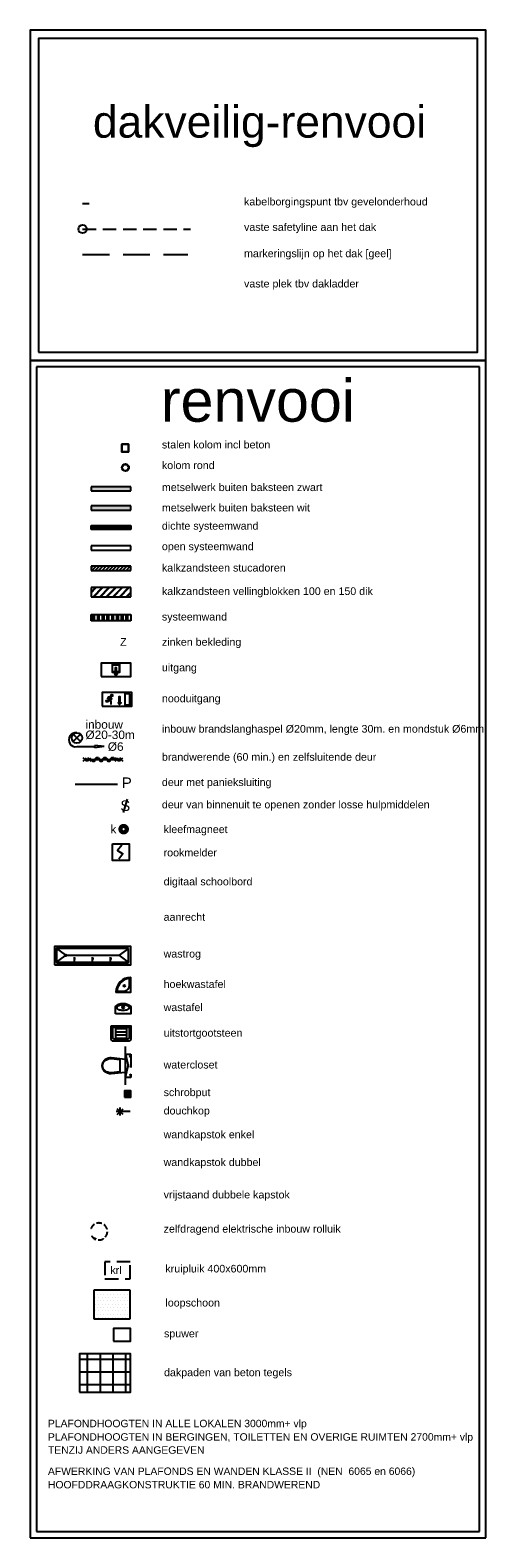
# Model space of a CAD drawing. Header units: millimetres. Extents: x -44892 to 336761, y 18766 to 182901.
# Tile 1 of 35: x -44892 to -33927, y 18766 to 54331. Entities that reach past the tile are written whole.
import ezdxf
from ezdxf.enums import TextEntityAlignment as Align

# ---------------------------------------------------------------- set-up
doc = ezdxf.new("R2010")
doc.units = ezdxf.units.MM
doc.header["$LTSCALE"] = 100
doc.linetypes.add('DASHED2', pattern=[9.525, 6.35, -3.175])
doc.linetypes.add('HIDDEN2', pattern=[4.7625, 3.175, -1.5875])
for name, color, linetype in [('AL74----_Sanitair-Alg-Az', 1, 'Continuous'), ('Alg-Text-Az', 1, 'Continuous'), ('Beveilig-Alg-Az', 1, 'Continuous'), ('Beveilig-Alg-Txt', 2, 'Continuous'), ('bib', 9, 'Continuous'), ('BiKoz-Draai-Az', 8, 'Continuous'), ('BiKoz-Hout-Drs', 2, 'Continuous'), ('BiWand-Alg-Arc', 8, 'Continuous'), ('BiWand-Bakst-Drs', 3, 'Continuous'), ('BiWand-Kalkzst-Drs', 3, 'Continuous'), ('BiWand-Syst-Drs', 3, 'Continuous'), ('BuWand-Alg-Arc', 8, 'Continuous'), ('BuWand-Bakst-Drs', 3, 'Continuous'), ('Construct-Beton-Drs', 4, 'Continuous'), ('Construct-Staal-Drs', 4, 'Continuous'), ('DakAfw-Alg-Arc', 8, 'Continuous'), ('DakAfw-Alg-Az', 8, 'Continuous'), ('InrSanit-Alg-Az', 1, 'Continuous'), ('nieuw uitzet', 6, 'Continuous'), ('VloerAfw-Alg-Arc', 8, 'Continuous'), ('VloerAfw-Hard-Az', 1, 'Continuous'), ('VloerAfw-Hard-Drs', 1, 'Continuous')]:
    doc.layers.add(name, color=color, linetype=linetype)
doc.styles.add('BOS', font='arial.ttf')
doc.styles.add('FUTURA', font='arial.ttf')
doc.styles.add('GBB_ISOP', font='arial.ttf')

# ---------------------------------------------------------------- blocks, each defined once
blk = doc.blocks.new('douche-kop')
for p, q in [((0, 0), (329, 0)), ((301, -67), (167, 67)), ((167, -67), (301, 67)), ((234, -95), (234, 95))]:
    blk.add_line(p, q)
blk = doc.blocks.new('nooduitgang')
blk.add_hatch(color=256).paths.add_polyline_path([(58, -78), (58, 70), (70, 70), (70, -78), (99, -78), (64, -123), (28, -78)])
for points in [[(-350, -160), (350, -160), (350, 160), (-350, 160)], [(58, -78), (58, 70), (70, 70), (70, -78), (99, -78), (64, -123), (28, -78)], [(305, 132), (187, 132), (187, -129), (305, -129)]]:
    blk.add_lwpolyline(points, close=True)
blk.add_lwpolyline([(-257, -49), (-207, -49), (-188, -18), (-146, -45), (-146, -104), (-134, -104), (-134, -38), (-172, -15), (-150, 21), (-127, 7), (-121, 17), (-143, 31), (-131, 50, 0.414214), (-135, 67), (-135, 67, 0.414214), (-152, 63), (-157, 55), (-202, 55), (-222, 25), (-212, 18), (-196, 43), (-164, 43), (-214, -37), (-257, -37)], format="xyb", close=True)
blk.add_circle((-121, 90), 22.3)
blk = doc.blocks.new('uitgang')
for points in [[(-40, -46), (-80, -46), (-80, 114), (80, 114), (80, -46), (30, -46), (30, -56), (90, -56), (90, 124), (-90, 124), (-90, -56), (-40, -56)], [(-6, -95), (-6, 54), (6, 54), (6, -95), (35, -95), (0, -140), (-35, -95)]]:
    blk.add_hatch(color=256).paths.add_polyline_path(points)
for points in [[(-350, -160), (350, -160), (350, 160), (-350, 160)], [(-40, -46), (-80, -46), (-80, 114), (80, 114), (80, -46), (30, -46), (30, -56), (90, -56), (90, 124), (-90, 124), (-90, -56), (-40, -56)], [(-6, -95), (-6, 54), (6, 54), (6, -95), (35, -95), (0, -140), (-35, -95)]]:
    blk.add_lwpolyline(points, close=True)
blk = doc.blocks.new('renvooi')
at = {"layer": 'BuWand-Alg-Arc'}
for color, points in [(256, [(1439, 23340), (1439, 23240), (2373, 23240), (2373, 23340)]), (254, [(1439, 22886), (1439, 22786), (2373, 22786), (2373, 22886)])]:
    blk.add_hatch(color=color, dxfattribs=at).paths.add_polyline_path(points)
h = blk.add_hatch(dxfattribs=at)
h.set_pattern_fill('ANSI31', color=253, scale=18, style=0)
h.set_pattern_definition([(45, (44337.555, 6266.21), (-40.41115, 40.41115), [])])
h.paths.add_polyline_path([(1439, 21362), (1439, 21462), (2373, 21462), (2373, 21362)])
h = blk.add_hatch(dxfattribs=at)
h.set_pattern_fill('METSW', color=253, scale=2, style=0)
h.set_pattern_definition([(45, (44337.56, 6266.21), (-77.78175, 77.78175), []), (45, (44337.56, 6281.21), (-77.78175, 77.78175), [])])
h.paths.add_polyline_path([(2373, 20745), (2373, 20960), (1439, 20960), (1439, 20745)])
at = {"layer": 'DakAfw-Alg-Arc'}
h = blk.add_hatch(dxfattribs=at)
h.set_pattern_fill('_USER', color=1, scale=300, style=0, double=1, pattern_type=0)
h.set_pattern_definition([(0, (1164.84, 1983.7), (0, 300), []), (90, (1164.84, 1983.7), (-300, 2e-14), [])])
h.paths.add_polyline_path([(1165, 1984), (2365, 1984), (2365, 2884), (1165, 2884)])
at = {"layer": 'AL74----_Sanitair-Alg-Az', "color": 8}
for p, q in [((623, 12447), (825, 12299)), ((623, 12127), (825, 12275)), ((862, 12287), (2104, 12287)), ((2323, 12447), (2104, 12287)), ((2323, 12127), (2104, 12287))]:
    blk.add_line(p, q, dxfattribs=at)
at = {"layer": 'AL74----_Sanitair-Alg-Az'}
for p, q in [((623, 12111), (2323, 12111)), ((2011, 10581), (2011, 10301)), ((2011, 10556), (2274, 10556)), ((2011, 10481), (2274, 10481)), ((2011, 10407), (2274, 10407)), ((2011, 10332), (2274, 10332)), ((2274, 10581), (2274, 10301))]:
    blk.add_line(p, q, dxfattribs=at)
at = {"layer": 'AL74----_Sanitair-Alg-Az', "color": 4}
for p, q in [((1022, 12212), (1074, 12212)), ((1048, 12127), (1048, 12244)), ((1447, 12212), (1499, 12212)), ((1473, 12127), (1473, 12244)), ((1872, 12212), (1924, 12212)), ((1898, 12127), (1898, 12244))]:
    blk.add_line(p, q, dxfattribs=at)
at = {"layer": 'AL74----_Sanitair-Alg-Az', "linetype": 'HIDDEN2'}
for p, q in [((2253, 9407), (2373, 9957)), ((2253, 9957), (2373, 9407))]:
    blk.add_line(p, q, dxfattribs=at)
at = {"layer": 'AL74----_Sanitair-Alg-Az'}
for points in [[(573, 12061), (2373, 12061), (2373, 12497), (573, 12497)], [(2323, 12447), (623, 12447), (623, 12127), (2323, 12127)], [(2111, 11111), (2136, 11117), (2164, 11121), (2193, 11122), (2221, 11121), (2249, 11117), (2274, 11111), (2296, 11103), (2313, 11093), (2325, 11080), (2332, 11067), (2335, 11053), (2332, 11039), (2325, 11026), (2313, 11013), (2296, 11003), (2274, 10995), (2249, 10989), (2221, 10985), (2193, 10984), (2164, 10985), (2136, 10989), (2111, 10995), (2089, 11003), (2072, 11013), (2060, 11026), (2053, 11039), (2051, 11053), (2053, 11067), (2060, 11080), (2072, 11093), (2089, 11103), (2089, 11103)], [(1913, 10621), (2373, 10621), (2373, 10581), (1913, 10581)]]:
    blk.add_lwpolyline(points, close=True, dxfattribs=at)
for points in [[(2013, 10903), (2013, 11078, -0.416667), (2373, 11078), (2373, 10903)], [(1911, 9512, -0.081247), (1832, 9526, -0.091257), (1767, 9563, -0.103849), (1722, 9620, -0.114925), (1708, 9682, -0.114925), (1722, 9745, -0.103849), (1767, 9802, -0.091257), (1832, 9839, -0.081247), (1911, 9852), (2113, 9831), (2113, 9534)]]:
    blk.add_lwpolyline(points, format="xyb", close=True, dxfattribs=at)
for points in [[(2373, 10581), (2373, 10311, -0.414214), (2323, 10261), (1963, 10261, -0.414214), (1913, 10311), (1913, 10581)], [(2333, 10581), (2333, 10351, -0.414214), (2283, 10301), (2003, 10301, -0.414214), (1953, 10351), (1953, 10581)], [(2253, 9831), (1913, 9867, 0.08399), (1827, 9853, 0.091257), (1757, 9813, 0.103849), (1709, 9751, 0.114925), (1693, 9682, 0.114925), (1709, 9613, 0.103849), (1757, 9551, 0.091257), (1827, 9512, 0.08399), (1913, 9497), (2253, 9533)]]:
    blk.add_lwpolyline(points, format="xyb", dxfattribs=at)
at = {"layer": 'AL74----_Sanitair-Alg-Az', "linetype": 'HIDDEN2'}
blk.add_lwpolyline([(2253, 9957), (2373, 9957), (2373, 9407), (2253, 9407)], close=True, dxfattribs=at)
at = {"layer": 'AL74----_Sanitair-Alg-Az', "color": 8}
blk.add_circle((842, 12287), 20, dxfattribs=at)
at = {"layer": 'AL74----_Sanitair-Alg-Az'}
blk.add_circle((2193, 11058), 25, dxfattribs=at)
at = {"layer": 'Alg-Text-Az', "color": 2}
for p, q in [((10753, 26317), (0, 26317)), ((0, 26317), (0, -1455)), ((10603, 26167), (150, 26167)), ((150, 26167), (150, -1305)), ((10603, -1305), (10603, 26167)), ((10753, -1455), (10753, 26317)), ((150, -1305), (10603, -1305)), ((0, -1455), (10753, -1455))]:
    blk.add_line(p, q, dxfattribs=at)
for points in [[(0, 26317), (10753, 26317), (10753, 34110), (0, 34110)], [(200, 26517), (10553, 26517), (10553, 33910), (200, 33910)]]:
    blk.add_lwpolyline(points, close=True, dxfattribs=at)
at = {"layer": 'Beveilig-Alg-Az'}
for p, q in [((1018, 17499), (1190, 17327)), ((1018, 17327), (1190, 17499)), ((1104, 17208), (1528, 17208)), ((1528, 17178), (1528, 17238)), ((1747, 17208), (1528, 17238)), ((1747, 17208), (1528, 17178)), ((1288, 16908), (2150, 16908))]:
    blk.add_line(p, q, dxfattribs=at)
for points in [[(1247, 16949), (1329, 16867)], [(1249, 16869), (1328, 16948)], [(1352, 16949), (1434, 16867)], [(1354, 16869), (1433, 16948)], [(2004, 16949), (2085, 16867)], [(2005, 16869), (2084, 16948)], [(2109, 16949), (2190, 16867)], [(2110, 16869), (2189, 16948)], [(2165, 14881), (2065, 14756), (2190, 14681), (2090, 14556)]]:
    blk.add_lwpolyline(points, dxfattribs=at)
blk.add_lwpolyline([(1448, 16908, 1), (1539, 16908, -1), (1629, 16908, 1), (1720, 16908, -1), (1810, 16908, 1), (1901, 16908, -1), (1991, 16908)], format="xyb", dxfattribs=at)
at = {"layer": 'Beveilig-Alg-Az', "const_width": 100}
blk.add_lwpolyline([(2131, 15262, -1), (2281, 15262, -1)], format="xyb", close=True, dxfattribs=at)
at = {"layer": 'Beveilig-Alg-Az'}
blk.add_lwpolyline([(1940, 14919), (2340, 14919), (2340, 14519), (1940, 14519)], close=True, dxfattribs=at)
blk.add_circle((1104, 17413), 122, dxfattribs=at)
blk.add_arc((1077, 17371), 165, 80.6472, 279.3528, dxfattribs=at)
at = {"layer": 'Beveilig-Alg-Txt', "color": 3}
blk.add_line((1066, 16324), (2065, 16324), dxfattribs=at)
at = {"layer": 'Beveilig-Alg-Txt'}
blk.add_line((2292, 15972), (2198, 15658), dxfattribs=at)
at = {"layer": 'BiKoz-Draai-Az'}
blk.add_lwpolyline([(1451, 5669, 0, 75, 0), (1552, 5582, 75, 75, 0)], format="xyseb", dxfattribs=at)
at = {"layer": 'BiKoz-Draai-Az', "linetype": 'HIDDEN2', "ltscale": 0.4}
blk.add_arc((1623, 5772), 200, 211.3867, 163.6722, dxfattribs=at)
at = {"layer": 'BiKoz-Hout-Drs'}
for p, q in [((2373, 21944), (1439, 21944)), ((1439, 21944), (1439, 21844)), ((1439, 21844), (2373, 21844)), ((2373, 21844), (2373, 21944)), ((2253, 9232), (2253, 10132))]:
    blk.add_line(p, q, dxfattribs=at)
at = {"layer": 'BiWand-Alg-Arc'}
for p, q in [((1539, 22327), (1439, 22427)), ((1523, 22427), (1439, 22342)), ((1467, 22427), (1439, 22399)), ((1580, 22427), (1480, 22327)), ((1595, 22327), (1495, 22427)), ((1636, 22427), (1536, 22327)), ((1652, 22327), (1552, 22427)), ((1693, 22427), (1593, 22327)), ((1709, 22327), (1609, 22427)), ((1750, 22427), (1650, 22327)), ((1765, 22327), (1665, 22427)), ((1806, 22427), (1706, 22327)), ((1822, 22327), (1722, 22427)), ((1863, 22427), (1763, 22327)), ((1878, 22327), (1778, 22427)), ((1919, 22427), (1819, 22327)), ((1935, 22327), (1835, 22427)), ((1976, 22427), (1876, 22327)), ((1991, 22327), (1891, 22427)), ((2032, 22427), (1932, 22327)), ((2048, 22327), (1948, 22427)), ((2089, 22427), (1989, 22327)), ((2105, 22327), (2005, 22427)), ((2146, 22427), (2046, 22327)), ((2161, 22327), (2061, 22427)), ((2202, 22427), (2102, 22327)), ((2218, 22327), (2118, 22427)), ((2259, 22427), (2159, 22327)), ((2274, 22327), (2174, 22427)), ((2315, 22427), (2215, 22327)), ((2331, 22327), (2231, 22427)), ((2372, 22427), (2272, 22327)), ((2373, 22341), (2287, 22427)), ((2373, 22398), (2344, 22427)), ((1482, 22327), (1439, 22370)), ((2373, 22371), (2328, 22327)), ((1474, 20326), (1474, 20176)), ((1480, 20326), (1480, 20176)), ((1486, 20326), (1486, 20176)), ((1492, 20326), (1492, 20176)), ((1499, 20326), (1499, 20176)), ((1505, 20326), (1505, 20176)), ((1511, 20326), (1511, 20176)), ((1586, 20326), (1586, 20176)), ((1592, 20326), (1592, 20176)), ((1599, 20326), (1599, 20176)), ((1605, 20326), (1605, 20176)), ((1611, 20326), (1611, 20176)), ((1617, 20326), (1617, 20176)), ((1624, 20326), (1624, 20176)), ((1699, 20326), (1699, 20176)), ((1705, 20326), (1705, 20176)), ((1711, 20326), (1711, 20176)), ((1717, 20326), (1717, 20176)), ((1724, 20326), (1724, 20176)), ((1730, 20326), (1730, 20176)), ((1736, 20326), (1736, 20176)), ((1811, 20326), (1811, 20176)), ((1817, 20326), (1817, 20176)), ((1824, 20326), (1824, 20176)), ((1830, 20326), (1830, 20176)), ((1836, 20326), (1836, 20176)), ((1842, 20326), (1842, 20176)), ((1849, 20326), (1849, 20176)), ((1924, 20326), (1924, 20176)), ((1930, 20326), (1930, 20176)), ((1936, 20326), (1936, 20176)), ((1942, 20326), (1942, 20176)), ((1949, 20326), (1949, 20176)), ((1955, 20326), (1955, 20176)), ((1961, 20326), (1961, 20176)), ((2036, 20326), (2036, 20176)), ((2042, 20326), (2042, 20176)), ((2049, 20326), (2049, 20176)), ((2055, 20326), (2055, 20176)), ((2061, 20326), (2061, 20176)), ((2067, 20326), (2067, 20176)), ((2074, 20326), (2074, 20176)), ((2149, 20326), (2149, 20176)), ((2155, 20326), (2155, 20176)), ((2161, 20326), (2161, 20176)), ((2167, 20326), (2167, 20176)), ((2174, 20326), (2174, 20176)), ((2180, 20326), (2180, 20176)), ((2186, 20326), (2186, 20176)), ((2261, 20326), (2261, 20176)), ((2267, 20326), (2267, 20176)), ((2274, 20326), (2274, 20176)), ((2280, 20326), (2280, 20176)), ((2286, 20326), (2286, 20176)), ((2292, 20326), (2292, 20176)), ((2299, 20326), (2299, 20176))]:
    blk.add_line(p, q, dxfattribs=at)
at = {"layer": 'BiWand-Bakst-Drs'}
blk.add_lwpolyline([(1965, 3184), (2365, 3184), (2365, 3484), (1965, 3484)], close=True, dxfattribs=at)
at = {"layer": 'BiWand-Kalkzst-Drs'}
for p, q in [((2373, 21462), (1439, 21462)), ((1439, 21462), (1439, 21362)), ((1439, 21362), (2373, 21362)), ((2373, 21362), (2373, 21462)), ((2373, 20960), (1439, 20960)), ((1439, 20960), (1439, 20745)), ((1439, 20745), (2373, 20745)), ((2373, 20745), (2373, 20960))]:
    blk.add_line(p, q, dxfattribs=at)
at = {"layer": 'BiWand-Syst-Drs'}
for p, q in [((1439, 20176), (1439, 20326)), ((1439, 20326), (2373, 20326)), ((2373, 20326), (2373, 20176)), ((2373, 20176), (1439, 20176))]:
    blk.add_line(p, q, dxfattribs=at)
at = {"layer": 'BuWand-Bakst-Drs'}
for p, q in [((2373, 23340), (1439, 23340)), ((1439, 23340), (1439, 23240)), ((1439, 23240), (2373, 23240)), ((2373, 23240), (2373, 23340)), ((2373, 22886), (1439, 22886)), ((1439, 22886), (1439, 22786)), ((1439, 22786), (2373, 22786)), ((2373, 22786), (2373, 22886))]:
    blk.add_line(p, q, dxfattribs=at)
at = {"layer": 'Construct-Beton-Drs', "color": 6}
blk.add_line((1239, 30022), (1394, 30022), dxfattribs=at)
at = {"layer": 'Construct-Beton-Drs', "linetype": 'DASHED2'}
blk.add_line((1239, 28814), (3723, 28814), dxfattribs=at)
at = {"layer": 'Construct-Beton-Drs', "color": 4, "linetype": 'HIDDEN2'}
blk.add_lwpolyline([(1239, 29418), (1239, 29418), (3785, 29418), (3785, 29418)], dxfattribs=at)
at = {"layer": 'Construct-Beton-Drs', "color": 4}
blk.add_circle((1239, 29418), 100, dxfattribs=at)
at = {"layer": 'Construct-Staal-Drs'}
for points in [[(2317, 24342), (2167, 24342, 0.414214), (2152, 24327), (2152, 24177, 0.414214), (2167, 24162), (2317, 24162, 0.414214), (2332, 24177), (2332, 24327, 0.414214)], [(2317, 24332), (2167, 24332, 0.414214), (2162, 24327), (2162, 24177, 0.414214), (2167, 24172), (2317, 24172, 0.414214), (2322, 24177), (2322, 24327, 0.414214)]]:
    blk.add_lwpolyline(points, format="xyb", close=True, dxfattribs=at)
for radius in [84.2, 74.2]:
    blk.add_circle((2248, 23792), radius, dxfattribs=at)
at = {"layer": 'DakAfw-Alg-Az', "color": 1}
blk.add_lwpolyline([(1165, 1984), (2365, 1984), (2365, 2884), (1165, 2884)], close=True, dxfattribs=at)
at = {"layer": 'InrSanit-Alg-Az'}
for points in [[(2368, 11766, 0.405749), (2023, 11421, 0.418465), (2028, 11416), (2373, 11416), (2373, 11761, 0.418465)], [(2052, 11470, 0.464153), (2077, 11441), (2198, 11441, 0.414214), (2348, 11591), (2348, 11712, 0.464153), (2318, 11737, 0.319198)]]:
    blk.add_lwpolyline(points, format="xyb", close=True, dxfattribs=at)
blk.add_circle((2223, 11566), 20, dxfattribs=at)
at = {"layer": 'nieuw uitzet'}
for p, q in [((1439, 22327), (1439, 22427)), ((1439, 22427), (2373, 22427)), ((2373, 22427), (2373, 22327)), ((1439, 22327), (1439, 22327)), ((2373, 22327), (1439, 22327))]:
    blk.add_line(p, q, dxfattribs=at)
at = {"layer": 'VloerAfw-Alg-Arc', "color": 1, "linetype": 'HIDDEN2'}
for p, q in [((2364, 5056), (1764, 5056)), ((1764, 5056), (1764, 4656)), ((2364, 4656), (2364, 5056)), ((1764, 4656), (2364, 4656))]:
    blk.add_line(p, q, dxfattribs=at)
at = {"layer": 'VloerAfw-Alg-Arc', "color": 2}
for p, q in [((1501, 4296), (1501, 4296)), ((1541, 4376), (1541, 4376)), ((1580, 4296), (1580, 4296)), ((1620, 4376), (1620, 4376)), ((1660, 4296), (1660, 4296)), ((1699, 4376), (1699, 4376)), ((1739, 4296), (1739, 4296)), ((1779, 4376), (1779, 4376)), ((1819, 4296), (1819, 4296)), ((1858, 4376), (1858, 4376)), ((1898, 4296), (1898, 4296)), ((1938, 4376), (1938, 4376)), ((1977, 4296), (1977, 4296)), ((2017, 4376), (2017, 4376)), ((2057, 4296), (2057, 4296)), ((2096, 4376), (2096, 4376)), ((2136, 4296), (2136, 4296)), ((2176, 4376), (2176, 4376)), ((2215, 4296), (2215, 4296)), ((2255, 4376), (2255, 4376)), ((2295, 4296), (2295, 4296)), ((2334, 4376), (2334, 4376)), ((1501, 4138), (1501, 4138)), ((1501, 3979), (1501, 3979)), ((1541, 4217), (1541, 4217)), ((1541, 4058), (1541, 4058)), ((1580, 4138), (1580, 4138)), ((1580, 3979), (1580, 3979)), ((1620, 4217), (1620, 4217)), ((1620, 4058), (1620, 4058)), ((1660, 4138), (1660, 4138)), ((1660, 3979), (1660, 3979)), ((1699, 4217), (1699, 4217)), ((1699, 4058), (1699, 4058)), ((1739, 4138), (1739, 4138)), ((1739, 3979), (1739, 3979)), ((1779, 4217), (1779, 4217)), ((1779, 4058), (1779, 4058)), ((1819, 4138), (1819, 4138)), ((1819, 3979), (1819, 3979)), ((1858, 4217), (1858, 4217)), ((1858, 4058), (1858, 4058)), ((1898, 4138), (1898, 4138)), ((1898, 3979), (1898, 3979)), ((1938, 4217), (1938, 4217)), ((1938, 4058), (1938, 4058)), ((1977, 4138), (1977, 4138)), ((1977, 3979), (1977, 3979)), ((2017, 4217), (2017, 4217)), ((2017, 4058), (2017, 4058)), ((2057, 4138), (2057, 4138)), ((2057, 3979), (2057, 3979)), ((2096, 4217), (2096, 4217)), ((2096, 4058), (2096, 4058)), ((2136, 4138), (2136, 4138)), ((2136, 3979), (2136, 3979)), ((2176, 4217), (2176, 4217)), ((2176, 4058), (2176, 4058)), ((2215, 4138), (2215, 4138)), ((2215, 3979), (2215, 3979)), ((2255, 4217), (2255, 4217)), ((2255, 4058), (2255, 4058)), ((2295, 4138), (2295, 4138)), ((2295, 3979), (2295, 3979)), ((2334, 4217), (2334, 4217)), ((2334, 4058), (2334, 4058)), ((1501, 3820), (1501, 3820)), ((1541, 3899), (1541, 3899)), ((1541, 3741), (1541, 3741)), ((1580, 3820), (1580, 3820)), ((1620, 3899), (1620, 3899)), ((1620, 3741), (1620, 3741)), ((1660, 3820), (1660, 3820)), ((1699, 3899), (1699, 3899)), ((1699, 3741), (1699, 3741)), ((1739, 3820), (1739, 3820)), ((1779, 3899), (1779, 3899)), ((1779, 3741), (1779, 3741)), ((1819, 3820), (1819, 3820)), ((1858, 3899), (1858, 3899)), ((1858, 3741), (1858, 3741)), ((1898, 3820), (1898, 3820)), ((1938, 3899), (1938, 3899)), ((1938, 3741), (1938, 3741)), ((1977, 3820), (1977, 3820)), ((2017, 3899), (2017, 3899)), ((2017, 3741), (2017, 3741)), ((2057, 3820), (2057, 3820)), ((2096, 3899), (2096, 3899)), ((2096, 3741), (2096, 3741)), ((2136, 3820), (2136, 3820)), ((2176, 3899), (2176, 3899)), ((2176, 3741), (2176, 3741)), ((2215, 3820), (2215, 3820)), ((2255, 3899), (2255, 3899)), ((2255, 3741), (2255, 3741)), ((2295, 3820), (2295, 3820)), ((2334, 3899), (2334, 3899)), ((2334, 3741), (2334, 3741))]:
    blk.add_line(p, q, dxfattribs=at)
at = {"layer": 'VloerAfw-Hard-Az'}
for p, q in [((2260, 8939), (2260, 9089)), ((2298, 9089), (2298, 8939)), ((2335, 8939), (2335, 9089))]:
    blk.add_line(p, q, dxfattribs=at)
blk.add_lwpolyline([(2223, 8939), (2373, 8939), (2373, 9089), (2223, 9089)], close=True, dxfattribs=at)
at = {"layer": 'VloerAfw-Hard-Drs'}
for p, q in [((2364, 4385), (1499, 4385)), ((1499, 4385), (1499, 3713)), ((2364, 3713), (2364, 4385)), ((1499, 3713), (2364, 3713))]:
    blk.add_line(p, q, dxfattribs=at)
at = {"layer": 'bib'}
for name, p in [('uitgang', (2023, 19021)), ('nooduitgang', (2046, 18323))]:
    blk.add_blockref(name, p, dxfattribs=at)
at = {"layer": 'bib', "xscale": -1}
blk.add_blockref('douche-kop', (2358, 8601), dxfattribs=at)
at = {"layer": 'Alg-Text-Az', "color": 4, "style": 'FUTURA'}
for s, height, p in [('dakveilig-renvooi', 750, (1481, 31574)), ('renvooi', 1000, (3084, 24873))]:
    blk.add_text(s, height=height, dxfattribs=at).set_placement(p)
at = {"layer": 'Alg-Text-Az', "color": 2, "style": 'BOS'}
for s, height, p in [('kabelborgingspunt tbv gevelonderhoud', 180, (5047, 29975)), ('vaste safetyline aan het dak', 180, (5047, 29375)), ('markeringslijn op het dak [geel]', 180, (5047, 28754)), ('vaste plek tbv dakladder', 180, (5047, 28040)), ('stalen kolom incl beton', 180, (3109, 24243)), ('kolom rond', 180, (3109, 23756)), ('metselwerk buiten baksteen zwart ', 180, (3109, 23237)), ('metselwerk buiten baksteen wit', 180, (3109, 22756)), ('dichte systeemwand ', 180, (3109, 22327)), ('open systeemwand', 180, (3109, 21843)), ('kalkzandsteen stucadoren', 180, (3109, 21339)), ('kalkzandsteen vellingblokken 100 en 150 dik', 180, (3110, 20786)), ('systeemwand', 180, (3109, 20184)), ('Z', 180, (2123, 19588)), ('zinken bekleding', 180, (3109, 19588)), ('uitgang', 180, (3109, 18985)), ('nooduitgang', 180, (3109, 18256)), ('inbouw brandslanghaspel %%C20mm, lengte 30m. en mondstuk %%C6mm.', 180, (3109, 17539)), ('brandwerende (60 min.) en zelfsluitende deur', 180, (3109, 16876)), ('deur met panieksluiting', 180, (3109, 16280)), ('deur van binnenuit te openen zonder losse hulpmiddelen', 180, (3109, 15753)), ('kleefmagneet', 180, (3150, 15169)), ('rookmelder', 180, (3150, 14619)), ('digitaal schoolbord', 180, (3150, 13937)), ('aanrecht', 180, (3150, 13101)), ('wastrog', 180, (3150, 12234)), ('hoekwastafel', 180, (3150, 11516)), ('wastafel', 180, (3150, 10970)), ('uitstortgootsteen', 180, (3150, 10367)), ('watercloset', 180, (3150, 9616)), ('schrobput', 180, (3150, 8965)), ('douchkop', 180, (3150, 8532)), ('wandkapstok enkel', 180, (3150, 7971)), ('wandkapstok dubbel ', 180, (3150, 7316)), ('vrijstaand dubbele kapstok', 180, (3150, 6551)), ('zelfdragend elektrische inbouw rolluik', 180, (3150, 5745)), ('kruipluik 400x600mm', 180, (3192, 4805)), ('loopschoon', 180, (3192, 4002)), ('spuwer', 180, (3159, 3275)), ('dakpaden van beton tegels', 180, (3159, 2358)), ('PLAFONDHOOGTEN IN ALLE LOKALEN 3000mm+ vlp', 175, (420, 1155)), ('PLAFONDHOOGTEN IN BERGINGEN, TOILETTEN EN OVERIGE RUIMTEN 2700mm+ vlp', 175, (420, 838)), ('TENZIJ ANDERS AANGEGEVEN', 175, (420, 529)), ('AFWERKING VAN PLAFONDS EN WANDEN KLASSE II  (NEN  6065 en 6066) ', 175, (420, 29)), ('HOOFDDRAAGKONSTRUKTIE 60 MIN. BRANDWEREND', 175, (420, -288))]:
    blk.add_text(s, height=height, dxfattribs=at).set_placement(p)
at = {"layer": 'Beveilig-Alg-Txt', "style": 'BOS'}
for s, p in [('inbouw', (1304, 17632)), ('%%C20-30m', (1305, 17388)), ('%%C6', (1832, 17110))]:
    blk.add_text(s, height=200, dxfattribs=at).set_placement(p)
at = {"layer": 'Beveilig-Alg-Txt', "color": 2, "style": 'GBB_ISOP'}
blk.add_text('P', height=250, dxfattribs=at).set_placement((2165, 16232))
at = {"layer": 'Beveilig-Alg-Txt', "style": 'BOS'}
blk.add_text('S', height=250, dxfattribs=at).set_placement((2245, 15815), align=Align.MIDDLE)
at = {"layer": 'Beveilig-Alg-Txt', "color": 2, "style": 'BOS'}
blk.add_text('k', height=200, dxfattribs=at).set_placement((1965, 15262), align=Align.MIDDLE_CENTER)
at = {"layer": 'VloerAfw-Alg-Arc', "color": 1, "style": 'GBB_ISOP'}
blk.add_text('krl', height=180, dxfattribs=at).set_placement((1894, 4770))
blk = doc.blocks.new('_B168.3')
at = {"layer": 'Construct-Staal-Drs'}
for radius in [84.2, 74.2]:
    blk.add_circle((0, 0), radius, dxfattribs=at)

msp = doc.modelspace()

# ---------------------------------------------------------------- block references
at = {"layer": 'bib'}
msp.add_blockref('_B168.3', (-42644.1771, 44013.0449), dxfattribs=at)
at = {"layer": 'DakAfw-Alg-Arc'}
msp.add_blockref('renvooi', (-44891.7957, 20221.2406), dxfattribs=at)

doc.saveas('drawing.dxf')
